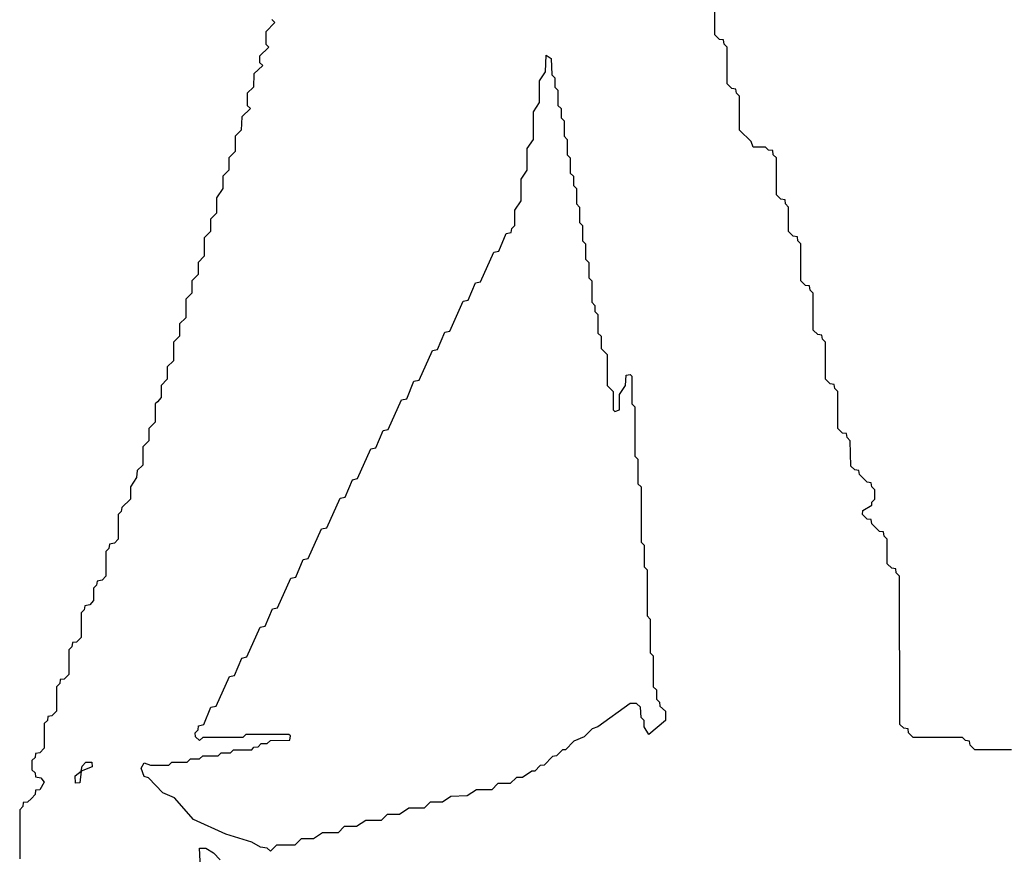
# Model space of a CAD drawing. Extents: x 2708302 to 2968450, y 494490 to 722710.
# Tile 87 of 256: x 2807310 to 2810511, y 646250 to 648964. Entities that reach past the tile are written whole.
import ezdxf

# ---------------------------------------------------------------- set-up
doc = ezdxf.new("R2010")
doc.units = 0

msp = doc.modelspace()

# ---------------------------------------------------------------- linework, layer by layer
at = {"layer": '0CON20XD'}
for points in [[(2810535, 646590), (2810415, 646590), (2810400, 646605), (2810398.3, 646618.3), (2810385, 646620), (2810375, 646630), (2810215, 646630), (2810200, 646645), (2810198.3, 646658.3), (2810185, 646660), (2810171.7, 646671.7), (2810170, 647155), (2810160, 647165), (2810158.3, 647178.3), (2810145, 647180), (2810130, 647195), (2810130, 647275), (2810120, 647285), (2810118.3, 647298.3), (2810105, 647300), (2810080, 647325), (2810078.3, 647338.3), (2810065, 647340), (2810050, 647355), (2810051.7, 647368.3), (2810080, 647385), (2810080, 647395), (2810090, 647405), (2810090, 647435), (2810080, 647445), (2810078.3, 647458.3), (2810065, 647460), (2810040, 647485), (2810038.3, 647498.3), (2810025, 647500), (2810011.7, 647511.7), (2810010, 647595), (2810000, 647605), (2809998.3, 647618.3), (2809985, 647620), (2809970, 647635), (2809970, 647755), (2809960, 647765), (2809958.3, 647778.3), (2809945, 647780), (2809930, 647795), (2809930, 647915), (2809920, 647925), (2809918.3, 647938.3), (2809905, 647940), (2809890, 647955), (2809890, 648075), (2809880, 648085), (2809878.3, 648098.3), (2809865, 648100), (2809850, 648115), (2809850, 648235), (2809840, 648245), (2809838.3, 648258.3), (2809825, 648260), (2809810, 648275), (2809810, 648355), (2809800, 648365), (2809798.3, 648378.3), (2809785, 648380), (2809770, 648395), (2809770, 648515), (2809760, 648525), (2809758.3, 648538.3), (2809745, 648540), (2809735, 648550), (2809695, 648550), (2809688.3, 648568.3), (2809650, 648605), (2809650, 648715), (2809640, 648725), (2809638.3, 648738.3), (2809625, 648740), (2809610, 648755), (2809610, 648875), (2809600, 648885), (2809598.3, 648898.3), (2809585, 648900), (2809570, 648915), (2809570, 649035)], [(2808130, 648965), (2808140, 648955), (2808110, 648925), (2808110, 648885), (2808120, 648875), (2808090, 648845), (2808090, 648825), (2808100, 648815), (2808071.7, 648788.3), (2808070, 648745), (2808050, 648725), (2808050, 648685), (2808060, 648675), (2808031.7, 648648.3), (2808030, 648605), (2808010, 648585), (2808010, 648535), (2807990, 648515), (2807990, 648475), (2807970, 648455), (2807970, 648415), (2807950, 648385), (2807950, 648335), (2807930, 648315), (2807930, 648275), (2807910, 648255), (2807910, 648195), (2807890, 648175), (2807890, 648135), (2807870, 648115), (2807870, 648075), (2807850, 648055), (2807850, 647995), (2807830, 647975), (2807830, 647935), (2807810, 647915), (2807810, 647855), (2807790, 647835), (2807790, 647795), (2807770, 647775), (2807770, 647735), (2807758.3, 647721.7), (2807750, 647715), (2807750, 647655), (2807730, 647635), (2807730, 647595), (2807710, 647575), (2807710, 647515), (2807691.7, 647498.3), (2807690, 647475), (2807670, 647445), (2807670, 647405), (2807641.7, 647378.3), (2807640, 647365), (2807630, 647355), (2807630, 647275), (2807618.3, 647261.7), (2807601.7, 647258.3), (2807600, 647245), (2807590, 647235), (2807590, 647155), (2807578.3, 647141.7), (2807561.7, 647138.3), (2807560, 647125), (2807550, 647115), (2807550, 647075), (2807538.3, 647061.7), (2807521.7, 647058.3), (2807520, 647045), (2807510, 647035), (2807510, 646955), (2807495, 646940), (2807481.7, 646938.3), (2807480, 646925), (2807470, 646915), (2807470, 646835), (2807455, 646820), (2807441.7, 646818.3), (2807440, 646805), (2807430, 646795), (2807430, 646715), (2807415, 646700), (2807401.7, 646698.3), (2807400, 646685), (2807390, 646675), (2807390, 646595), (2807375, 646580), (2807361.7, 646578.3), (2807360, 646565), (2807350, 646555), (2807350, 646525), (2807360, 646515), (2807361.7, 646501.7), (2807378.3, 646498.3), (2807390, 646485), (2807375, 646460), (2807361.7, 646458.3), (2807360, 646445), (2807348.3, 646431.7), (2807335, 646420), (2807321.7, 646418.3), (2807320, 646405), (2807310, 646395), (2807310, 646235)], [(2808125, 646260), (2808115, 646270), (2808093, 646273), (2808065, 646290), (2807980, 646315), (2807875, 646363.3), (2807813.3, 646433.3), (2807775, 646450), (2807728.3, 646498.3), (2807715, 646502.5), (2807705, 646530), (2807715, 646547.5), (2807735, 646540), (2807795, 646540), (2807805, 646550), (2807855, 646550), (2807865, 646560), (2807895, 646560), (2807905, 646570), (2807955, 646570), (2807965, 646580), (2807995, 646580), (2808005, 646590), (2808065, 646590), (2808071.7, 646598.3), (2808085, 646600), (2808095, 646610), (2808115, 646610), (2808125, 646620), (2808188.3, 646621.7), (2808190, 646635), (2808185, 646640), (2808045, 646640), (2808035, 646630), (2807905, 646630), (2807895, 646620), (2807881.7, 646631.7), (2807880, 646645), (2807890, 646655), (2807891.7, 646668.3), (2807908.3, 646671.7), (2807931.7, 646728.3), (2807948.3, 646731.7), (2807991.7, 646828.3), (2808008.3, 646831.7), (2808031.7, 646888.3), (2808048.3, 646891.7), (2808091.7, 646988.3), (2808108.3, 646991.7), (2808131.7, 647048.3), (2808148.3, 647051.7), (2808191.7, 647148.3), (2808208.3, 647151.7), (2808231.7, 647208.3), (2808248.3, 647211.7), (2808291.7, 647308.3), (2808308.3, 647311.7), (2808351.7, 647408.3), (2808368.3, 647411.7), (2808391.7, 647468.3), (2808408.3, 647471.7), (2808451.7, 647568.3), (2808468.3, 647571.7), (2808491.7, 647628.3), (2808508.3, 647631.7), (2808551.7, 647728.3), (2808568.3, 647731.7), (2808591.7, 647788.3), (2808608.3, 647791.7), (2808651.7, 647888.3), (2808668.3, 647891.7), (2808691.7, 647948.3), (2808708.3, 647951.7), (2808751.7, 648048.3), (2808768.3, 648051.7), (2808791.7, 648108.3), (2808808.3, 648111.7), (2808851.7, 648208.3), (2808868.3, 648211.7), (2808891.7, 648268.3), (2808908.3, 648271.7), (2808910, 648285), (2808920, 648295), (2808920, 648345), (2808940, 648375), (2808940, 648445), (2808960, 648475), (2808960, 648545), (2808980, 648575), (2808980, 648665), (2809000, 648695), (2809000, 648765), (2809020, 648795), (2809021.7, 648848.3), (2809038.3, 648838.3), (2809040, 648785), (2809050, 648775), (2809050, 648745), (2809060, 648735), (2809060, 648685), (2809070, 648675), (2809070, 648645), (2809080, 648635), (2809080, 648585), (2809090, 648575), (2809090, 648525), (2809100, 648515), (2809100, 648465), (2809110, 648455), (2809110, 648425), (2809120, 648415), (2809120, 648365), (2809130, 648355), (2809130, 648305), (2809140, 648295), (2809140, 648245), (2809150, 648235), (2809150, 648185), (2809160, 648175), (2809160, 648125), (2809170, 648115), (2809170, 648045), (2809180, 648035), (2809180, 648015), (2809190, 648005), (2809190, 647945), (2809200, 647935), (2809200, 647895), (2809220, 647875), (2809220, 647775), (2809240, 647755), (2809240, 647695), (2809245, 647690), (2809260, 647695), (2809260, 647745), (2809280, 647775), (2809281.7, 647808.3), (2809295, 647810), (2809300, 647805), (2809300, 647715), (2809310, 647705), (2809310, 647545), (2809320, 647535), (2809320, 647455), (2809330, 647445), (2809330, 647265), (2809340, 647255), (2809340, 647185), (2809350, 647175), (2809350, 647025), (2809360, 647015), (2809360, 646905), (2809370, 646895), (2809370, 646795), (2809380, 646785), (2809380, 646755), (2809390, 646745), (2809391.7, 646731.7), (2809410, 646715), (2809410, 646685), (2809355, 646640), (2809340, 646665), (2809340, 646685), (2809330, 646695), (2809328.3, 646728.3), (2809315, 646740), (2809295, 646740), (2809190, 646665), (2809171.7, 646658.3), (2809145, 646632.5), (2809111.7, 646618.3), (2809085, 646590), (2809075, 646590), (2809055, 646570), (2809041.7, 646568.3), (2809015, 646540), (2809001.7, 646538.3), (2808985, 646520), (2808975, 646520), (2808945, 646500), (2808925, 646500), (2808905, 646480), (2808865, 646480), (2808845, 646460), (2808795, 646460), (2808765, 646440), (2808711.7, 646438.3), (2808685, 646420), (2808645, 646420), (2808625, 646400), (2808575, 646400), (2808545, 646380), (2808505, 646380), (2808485, 646360), (2808435, 646360), (2808405, 646340), (2808365, 646340), (2808345, 646320), (2808295, 646320), (2808265, 646300), (2808225, 646300), (2808205, 646280), (2808145, 646280), (2808125, 646260)], [(2807491.7, 646481.7), (2807490, 646505), (2807510, 646520), (2807513.3, 646536.7), (2807525, 646550), (2807545, 646550), (2807545.9, 646534.1), (2807510, 646520), (2807505, 646482.5), (2807491.7, 646481.7)], [(2807900, 646165), (2807895, 646270), (2807915, 646270), (2807940, 646255), (2807961.7, 646231.7)]]:
    msp.add_lwpolyline(points, dxfattribs=at)

doc.saveas('drawing.dxf')
